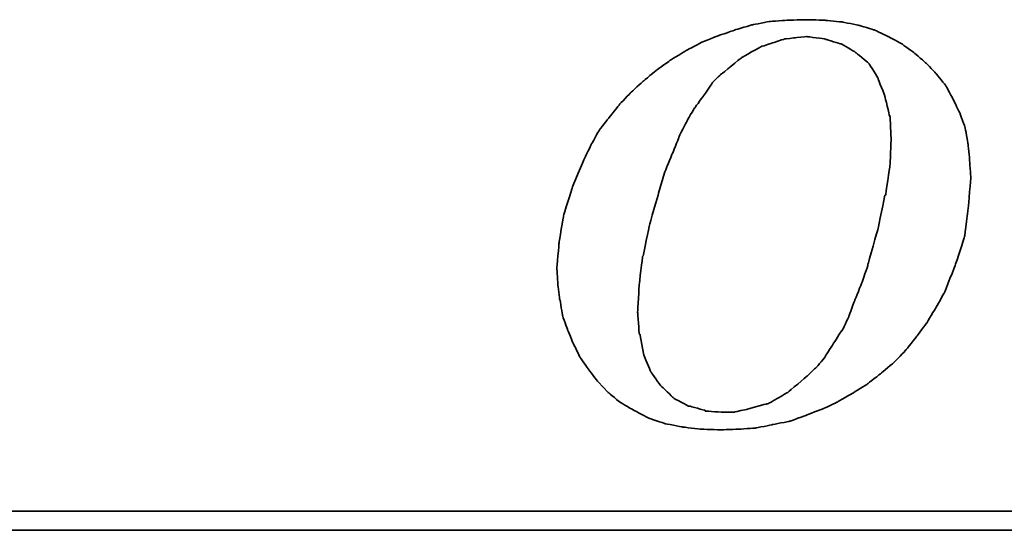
# Model space of a CAD drawing. Extents: x 927 to 1345, y 112 to 316.
# Tile 33 of 49: x 1232.1 to 1241.14, y 217.95 to 222.64. Entities that reach past the tile are written whole.
import ezdxf

# ---------------------------------------------------------------- set-up
doc = ezdxf.new("R2010")
doc.units = 0
doc.header["$MEASUREMENT"] = 0
doc.layers.add('DIM', color=4, linetype='CONTINUOUS')
doc.layers.add('layer 1', color=7, linetype='CONTINUOUS')

# ---------------------------------------------------------------- blocks, each defined once
blk = doc.blocks.new('TBI MOTION logo(完整正式版)')
at = {"layer": 'layer 1', "color": 22, "lineweight": 35}
for points, knots in [([(-11.34375, -6.98375), (-11.34375, -6.98375), (-10.91375, -7.43875), (-10.91375, -7.43875), (-10.91375, -7.43875), (-10.91375, -7.43875), (-10.38625, -7.87125), (-10.38625, -7.87125), (-10.38625, -7.87125), (-10.38625, -7.87125), (-9.81125, -8.20375), (-9.81125, -8.20375), (-9.81125, -8.20375), (-9.81125, -8.20375), (-9.21125, -8.51875), (-9.21125, -8.51875), (-9.21125, -8.51875), (-9.21125, -8.51875), (-8.51625, -8.75875), (-8.51625, -8.75875), (-8.51625, -8.75875), (-8.51625, -8.75875), (-7.77125, -8.90375), (-7.77125, -8.90375), (-7.77125, -8.90375), (-7.77125, -8.90375), (-6.97875, -8.99875), (-6.97875, -8.99875), (-6.97875, -8.99875), (-6.97875, -8.99875), (-6.14125, -9.02375), (-6.14125, -9.02375), (-6.14125, -9.02375), (-6.14125, -9.02375), (-5.37125, -8.99875), (-5.37125, -8.99875), (-5.37125, -8.99875), (-5.37125, -8.99875), (-4.65375, -8.94875), (-4.65375, -8.94875), (-4.65375, -8.94875), (-4.65375, -8.94875), (-3.93375, -8.80625), (-3.93375, -8.80625), (-3.93375, -8.80625), (-3.93375, -8.80625), (-3.21375, -8.66375), (-3.21375, -8.66375), (-3.21375, -8.66375), (-3.21375, -8.66375), (-2.49375, -8.39875), (-2.49375, -8.39875), (-2.49375, -8.39875), (-2.49375, -8.39875), (-1.79875, -8.13375), (-1.79875, -8.13375), (-1.79875, -8.13375), (-1.79875, -8.13375), (-1.17375, -7.84375), (-1.17375, -7.84375), (-1.17375, -7.84375), (-1.17375, -7.84375), (-0.52375, -7.46375), (-0.52375, -7.46375), (-0.52375, -7.46375), (-0.52375, -7.46375), (0.10124, -7.07875), (0.10124, -7.07875), (0.10124, -7.07875), (0.10124, -7.07875), (0.67625, -6.62375), (0.67625, -6.62375), (0.67625, -6.62375), (0.67625, -6.62375), (1.24874, -6.14375), (1.24874, -6.14375), (1.24874, -6.14375), (1.24874, -6.14375), (1.72874, -5.64125), (1.72874, -5.64125), (1.72874, -5.64125), (1.72874, -5.64125), (2.18624, -5.06375), (2.18624, -5.06375), (2.18624, -5.06375), (2.18624, -5.06375), (2.61625, -4.48874), (2.61625, -4.48874), (2.61625, -4.48874), (2.61625, -4.48874), (3.00125, -3.83874), (3.00125, -3.83874), (3.00125, -3.83874), (3.00125, -3.83874), (3.36124, -3.21374), (3.36124, -3.21374), (3.36124, -3.21374), (3.36124, -3.21374), (3.84374, -1.99125), (3.84374, -1.99125), (3.84374, -1.99125), (3.84374, -1.99125), (4.22625, -0.81875), (4.22625, -0.81875), (4.22625, -0.81875), (4.22625, -0.81875), (4.39125, 0.45624), (4.39125, 0.45624), (4.39125, 0.45624), (4.39125, 0.45624), (4.48874, 1.70124), (4.48874, 1.70124), (4.48874, 1.70124), (4.48874, 1.70124), (4.43874, 2.44625), (4.43874, 2.44625), (4.43874, 2.44625), (4.43874, 2.44625), (4.36874, 3.14125), (4.36874, 3.14125), (4.36874, 3.14125), (4.36874, 3.14125), (4.25125, 3.81125), (4.25125, 3.81125), (4.25125, 3.81125), (4.25125, 3.81125), (4.03124, 4.41125), (4.03124, 4.41125), (4.03124, 4.41125), (4.03124, 4.41125), (3.74374, 5.01125), (3.74374, 5.01125), (3.74374, 5.01125), (3.74374, 5.01125), (3.43124, 5.58875), (3.43124, 5.58875), (3.43124, 5.58875), (3.43124, 5.58875), (3.02625, 6.09125), (3.02625, 6.09125), (3.02625, 6.09125), (3.02625, 6.09125), (2.59374, 6.54875), (2.59374, 6.54875), (2.59374, 6.54875), (2.59374, 6.54875), (2.09124, 6.98125), (2.09124, 6.98125), (2.09124, 6.98125), (2.09124, 6.98125), (1.56124, 7.36625), (1.56124, 7.36625), (1.56124, 7.36625), (1.56124, 7.36625), (0.98624, 7.67625), (0.98624, 7.67625), (0.98624, 7.67625), (0.98624, 7.67625), (0.38624, 7.96375), (0.38624, 7.96375), (0.38624, 7.96375), (0.38624, 7.96375), (-0.25875, 8.15625), (-0.25875, 8.15625), (-0.25875, 8.15625), (-0.25875, 8.15625), (-0.98125, 8.30125), (-0.98125, 8.30125), (-0.98125, 8.30125), (-0.98125, 8.30125), (-1.70124, 8.37125), (-1.70124, 8.37125), (-1.70124, 8.37125), (-1.70124, 8.37125), (-2.49375, 8.39624), (-2.49375, 8.39624), (-2.49375, 8.39624), (-2.49375, 8.39624), (-3.28625, 8.37125), (-3.28625, 8.37125), (-3.28625, 8.37125), (-3.28625, 8.37125), (-4.05125, 8.32125), (-4.05125, 8.32125), (-4.05125, 8.32125), (-4.05125, 8.32125), (-4.77375, 8.18125), (-4.77375, 8.18125), (-4.77375, 8.18125), (-4.77375, 8.18125), (-5.51625, 7.96375), (-5.51625, 7.96375), (-5.51625, 7.96375), (-5.51625, 7.96375), (-6.21125, 7.72625), (-6.21125, 7.72625), (-6.21125, 7.72625), (-6.21125, 7.72625), (-6.92875, 7.43625), (-6.92875, 7.43625), (-6.92875, 7.43625), (-6.92875, 7.43625), (-7.57875, 7.10125), (-7.57875, 7.10125), (-7.57875, 7.10125), (-7.57875, 7.10125), (-8.24875, 6.69125), (-8.24875, 6.69125), (-8.24875, 6.69125), (-8.24875, 6.69125), (-8.84875, 6.26125), (-8.84875, 6.26125), (-8.84875, 6.26125), (-8.84875, 6.26125), (-9.42625, 5.78125), (-9.42625, 5.78125), (-9.42625, 5.78125), (-9.42625, 5.78125), (-9.95375, 5.30125), (-9.95375, 5.30125), (-9.95375, 5.30125), (-9.95375, 5.30125), (-10.43375, 4.79624), (-10.43375, 4.79624), (-10.43375, 4.79624), (-10.43375, 4.79624), (-10.88875, 4.22125), (-10.88875, 4.22125), (-10.88875, 4.22125), (-10.88875, 4.22125), (-11.29875, 3.69375), (-11.29875, 3.69375), (-11.29875, 3.69375), (-11.29875, 3.69375), (-11.63375, 3.09125), (-11.63375, 3.09125), (-11.63375, 3.09125), (-11.63375, 3.09125), (-11.91875, 2.49625), (-11.91875, 2.49625), (-11.91875, 2.49625), (-11.91875, 2.49625), (-12.44875, 1.24625), (-12.44875, 1.24625), (-12.44875, 1.24625), (-12.44875, 1.24625), (-12.80875, 0.06874), (-12.80875, 0.06874), (-12.80875, 0.06874), (-12.80875, 0.06874), (-12.99875, -1.07875), (-12.99875, -1.07875), (-12.99875, -1.07875), (-12.99875, -1.07875), (-13.09375, -2.18375), (-13.09375, -2.18375), (-13.09375, -2.18375), (-13.09375, -2.18375), (-13.04875, -2.85375), (-13.04875, -2.85375), (-13.04875, -2.85375), (-13.04875, -2.85375), (-12.97375, -3.50375), (-12.97375, -3.50375), (-12.97375, -3.50375), (-12.97375, -3.50375), (-12.95375, -3.50375), (-12.95375, -3.50375), (-12.95375, -3.50375), (-12.95375, -3.50375), (-12.85375, -4.17375), (-12.85375, -4.17375), (-12.85375, -4.17375), (-12.85375, -4.17375), (-12.63875, -4.77624), (-12.63875, -4.77624), (-12.63875, -4.77624), (-12.63875, -4.77624), (-12.39875, -5.35125), (-12.39875, -5.35125), (-12.39875, -5.35125), (-12.39875, -5.35125), (-12.11375, -5.92875), (-12.11375, -5.92875), (-12.11375, -5.92875), (-12.11375, -5.92875), (-11.75375, -6.45375), (-11.75375, -6.45375), (-11.75375, -6.45375), (-11.75375, -6.45375), (-11.34375, -6.98375), (-11.34375, -6.98375)], [0, 0, 0, 0, 0.01369863, 0.01369863, 0.01369863, 0.01369864, 0.02739726, 0.02739726, 0.02739726, 0.02739727, 0.04109589, 0.04109589, 0.04109589, 0.0410959, 0.05479452, 0.05479452, 0.05479452, 0.05479453, 0.06849315, 0.06849315, 0.06849315, 0.06849316, 0.08219178, 0.08219178, 0.08219178, 0.08219179, 0.09589041, 0.09589041, 0.09589041, 0.09589042, 0.10958904, 0.10958904, 0.10958904, 0.10958905, 0.12328767, 0.12328767, 0.12328767, 0.12328768, 0.1369863, 0.1369863, 0.1369863, 0.13698631, 0.15068493, 0.15068493, 0.15068493, 0.15068494, 0.16438356, 0.16438356, 0.16438356, 0.16438357, 0.17808219, 0.17808219, 0.17808219, 0.1780822, 0.19178082, 0.19178082, 0.19178082, 0.19178083, 0.20547945, 0.20547945, 0.20547945, 0.20547946, 0.21917808, 0.21917808, 0.21917808, 0.21917809, 0.23287671, 0.23287671, 0.23287671, 0.23287672, 0.24657534, 0.24657534, 0.24657534, 0.24657535, 0.26027397, 0.26027397, 0.26027397, 0.26027398, 0.2739726, 0.2739726, 0.2739726, 0.27397261, 0.28767123, 0.28767123, 0.28767123, 0.28767124, 0.30136986, 0.30136986, 0.30136986, 0.30136987, 0.31506849, 0.31506849, 0.31506849, 0.3150685, 0.32876712, 0.32876712, 0.32876712, 0.32876713, 0.34246575, 0.34246575, 0.34246575, 0.34246576, 0.35616438, 0.35616438, 0.35616438, 0.35616439, 0.36986301, 0.36986301, 0.36986301, 0.36986302, 0.38356164, 0.38356164, 0.38356164, 0.38356165, 0.39726027, 0.39726027, 0.39726027, 0.39726028, 0.4109589, 0.4109589, 0.4109589, 0.41095891, 0.42465753, 0.42465753, 0.42465753, 0.42465754, 0.43835616, 0.43835616, 0.43835616, 0.43835617, 0.45205479, 0.45205479, 0.45205479, 0.4520548, 0.46575342, 0.46575342, 0.46575342, 0.46575343, 0.47945205, 0.47945205, 0.47945205, 0.47945206, 0.49315068, 0.49315068, 0.49315068, 0.49315069, 0.50684932, 0.50684932, 0.50684932, 0.50684933, 0.52054795, 0.52054795, 0.52054795, 0.52054796, 0.53424658, 0.53424658, 0.53424658, 0.53424659, 0.54794521, 0.54794521, 0.54794521, 0.54794522, 0.56164384, 0.56164384, 0.56164384, 0.56164385, 0.57534247, 0.57534247, 0.57534247, 0.57534248, 0.5890411, 0.5890411, 0.5890411, 0.58904111, 0.60273973, 0.60273973, 0.60273973, 0.60273974, 0.61643836, 0.61643836, 0.61643836, 0.61643837, 0.63013699, 0.63013699, 0.63013699, 0.630137, 0.64383562, 0.64383562, 0.64383562, 0.64383563, 0.65753425, 0.65753425, 0.65753425, 0.65753426, 0.67123288, 0.67123288, 0.67123288, 0.67123289, 0.68493151, 0.68493151, 0.68493151, 0.68493152, 0.69863014, 0.69863014, 0.69863014, 0.69863015, 0.71232877, 0.71232877, 0.71232877, 0.71232878, 0.7260274, 0.7260274, 0.7260274, 0.72602741, 0.73972603, 0.73972603, 0.73972603, 0.73972604, 0.75342466, 0.75342466, 0.75342466, 0.75342467, 0.76712329, 0.76712329, 0.76712329, 0.7671233, 0.78082192, 0.78082192, 0.78082192, 0.78082193, 0.79452055, 0.79452055, 0.79452055, 0.79452056, 0.80821918, 0.80821918, 0.80821918, 0.80821919, 0.82191781, 0.82191781, 0.82191781, 0.82191782, 0.83561644, 0.83561644, 0.83561644, 0.83561645, 0.84931507, 0.84931507, 0.84931507, 0.84931508, 0.8630137, 0.8630137, 0.8630137, 0.86301371, 0.87671233, 0.87671233, 0.87671233, 0.87671234, 0.89041096, 0.89041096, 0.89041096, 0.89041097, 0.90410959, 0.90410959, 0.90410959, 0.9041096, 0.91780822, 0.91780822, 0.91780822, 0.91780823, 0.93150685, 0.93150685, 0.93150685, 0.93150686, 0.94520548, 0.94520548, 0.94520548, 0.94520549, 0.95890411, 0.95890411, 0.95890411, 0.95890412, 0.97260274, 0.97260274, 0.97260274, 0.97260275, 0.98630137, 0.98630137, 0.98630137, 0.98630138, 1, 1, 1, 1]), ([(-8.77875, 1.03124), (-8.77875, 1.03124), (-8.51625, 1.89625), (-8.51625, 1.89625), (-8.51625, 1.89625), (-8.51625, 1.89625), (-8.20375, 2.66375), (-8.20375, 2.66375), (-8.20375, 2.66375), (-8.20375, 2.66375), (-7.91625, 3.38125), (-7.91625, 3.38125), (-7.91625, 3.38125), (-7.91625, 3.38125), (-7.91625, 3.40624), (-7.91625, 3.40624), (-7.91625, 3.40624), (-7.91625, 3.40624), (-7.57875, 4.07624), (-7.57875, 4.07624), (-7.57875, 4.07624), (-7.57875, 4.07624), (-7.24375, 4.65125), (-7.24375, 4.65125), (-7.24375, 4.65125), (-7.24375, 4.65125), (-7.21875, 4.65125), (-7.21875, 4.65125), (-7.21875, 4.65125), (-7.21875, 4.65125), (-7.21875, 4.67624), (-7.21875, 4.67624), (-7.21875, 4.67624), (-7.21875, 4.67624), (-6.83625, 5.20375), (-6.83625, 5.20375), (-6.83625, 5.20375), (-6.83625, 5.20375), (-6.49875, 5.68625), (-6.49875, 5.68625), (-6.49875, 5.68625), (-6.49875, 5.68625), (-6.49875, 5.70625), (-6.49875, 5.70625), (-6.49875, 5.70625), (-6.49875, 5.70625), (-6.11625, 6.09125), (-6.11625, 6.09125), (-6.11625, 6.09125), (-6.11625, 6.09125), (-6.09125, 6.09125), (-6.09125, 6.09125), (-6.09125, 6.09125), (-6.09125, 6.09125), (-5.27375, 6.76625), (-5.27375, 6.76625), (-5.27375, 6.76625), (-5.27375, 6.76625), (-5.24875, 6.76625), (-5.24875, 6.76625), (-5.24875, 6.76625), (-5.24875, 6.76625), (-5.24875, 6.78625), (-5.24875, 6.78625), (-5.24875, 6.78625), (-5.24875, 6.78625), (-4.38875, 7.26624), (-4.38875, 7.26624), (-4.38875, 7.26624), (-4.38875, 7.26624), (-4.36125, 7.26624), (-4.36125, 7.26624), (-4.36125, 7.26624), (-4.36125, 7.26624), (-3.93375, 7.41125), (-3.93375, 7.41125), (-3.93375, 7.41125), (-3.93375, 7.41125), (-3.47375, 7.55625), (-3.47375, 7.55625), (-3.47375, 7.55625), (-3.47375, 7.55625), (-3.45375, 7.55625), (-3.45375, 7.55625), (-3.45375, 7.55625), (-3.45375, 7.55625), (-3.42875, 7.58124), (-3.42875, 7.58124), (-3.42875, 7.58124), (-3.42875, 7.58124), (-2.97375, 7.62625), (-2.97375, 7.62625), (-2.97375, 7.62625), (-2.97375, 7.62625), (-2.49375, 7.67625), (-2.49375, 7.67625), (-2.49375, 7.67625), (-2.49375, 7.67625), (-2.46875, 7.67625), (-2.46875, 7.67625), (-2.46875, 7.67625), (-2.46875, 7.67625), (-1.70124, 7.58124), (-1.70124, 7.58124), (-1.70124, 7.58124), (-1.70124, 7.58124), (-1.67875, 7.55625), (-1.67875, 7.55625), (-1.67875, 7.55625), (-1.67875, 7.55625), (-1.65375, 7.55625), (-1.65375, 7.55625), (-1.65375, 7.55625), (-1.65375, 7.55625), (-1.03125, 7.36625), (-1.03125, 7.36625), (-1.03125, 7.36625), (-1.03125, 7.36625), (-1.00625, 7.36625), (-1.00625, 7.36625), (-1.00625, 7.36625), (-1.00625, 7.36625), (-0.43124, 7.02624), (-0.43124, 7.02624), (-0.43124, 7.02624), (-0.43124, 7.02624), (-0.40625, 7.00624), (-0.40625, 7.00624), (-0.40625, 7.00624), (-0.40625, 7.00624), (0.12124, 6.57124), (0.12124, 6.57124), (0.12124, 6.57124), (0.12124, 6.57124), (0.14624, 6.54875), (0.14624, 6.54875), (0.14624, 6.54875), (0.14624, 6.54875), (0.17124, 6.52375), (0.17124, 6.52375), (0.17124, 6.52375), (0.17124, 6.52375), (0.55625, 5.89875), (0.55625, 5.89875), (0.55625, 5.89875), (0.55625, 5.89875), (0.55625, 5.87625), (0.55625, 5.87625), (0.55625, 5.87625), (0.55625, 5.87625), (0.84124, 5.15625), (0.84124, 5.15625), (0.84124, 5.15625), (0.84124, 5.15625), (0.84124, 5.13125), (0.84124, 5.13125), (0.84124, 5.13125), (0.84124, 5.13125), (1.03624, 4.31875), (1.03624, 4.31875), (1.03624, 4.31875), (1.03624, 4.31875), (1.05624, 4.31875), (1.05624, 4.31875), (1.05624, 4.31875), (1.05624, 4.31875), (1.05624, 4.29125), (1.05624, 4.29125), (1.05624, 4.29125), (1.05624, 4.29125), (1.10625, 3.33125), (1.10625, 3.33125), (1.10625, 3.33125), (1.10625, 3.33125), (1.10625, 3.30875), (1.10625, 3.30875), (1.10625, 3.30875), (1.10625, 3.30875), (1.05624, 2.20624), (1.05624, 2.20624), (1.05624, 2.20624), (1.05624, 2.20624), (1.05624, 2.18124), (1.05624, 2.18124), (1.05624, 2.18124), (1.05624, 2.18124), (0.86624, 0.93624), (0.86624, 0.93624), (0.86624, 0.93624), (0.86624, 0.93624), (0.84124, 0.93624), (0.84124, 0.93624), (0.84124, 0.93624), (0.84124, 0.93624), (0.55625, -0.45874), (0.55625, -0.45874), (0.55625, -0.45874), (0.55625, -0.45874), (0.12124, -1.99125), (0.12124, -1.99125), (0.12124, -1.99125), (0.12124, -1.99125), (0.12124, -2.01874), (0.12124, -2.01874), (0.12124, -2.01874), (0.12124, -2.01874), (-0.13874, -2.78375), (-0.13874, -2.78375), (-0.13874, -2.78375), (-0.13874, -2.78375), (-0.43124, -3.50375), (-0.43124, -3.50375), (-0.43124, -3.50375), (-0.43124, -3.50375), (-0.69375, -4.19875), (-0.69375, -4.19875), (-0.69375, -4.19875), (-0.69375, -4.19875), (-0.69375, -4.22375), (-0.69375, -4.22375), (-0.69375, -4.22375), (-0.69375, -4.22375), (-0.98125, -4.82374), (-0.98125, -4.82374), (-0.98125, -4.82374), (-0.98125, -4.82374), (-1.00625, -4.82374), (-1.00625, -4.82374), (-1.00625, -4.82374), (-1.00625, -4.82374), (-1.33875, -5.35125), (-1.33875, -5.35125), (-1.33875, -5.35125), (-1.33875, -5.35125), (-1.67875, -5.87875), (-1.67875, -5.87875), (-1.67875, -5.87875), (-1.67875, -5.87875), (-1.67875, -5.90375), (-1.67875, -5.90375), (-1.67875, -5.90375), (-1.67875, -5.90375), (-2.05875, -6.35875), (-2.05875, -6.35875), (-2.05875, -6.35875), (-2.05875, -6.35875), (-2.08375, -6.38375), (-2.08375, -6.38375), (-2.08375, -6.38375), (-2.08375, -6.38375), (-2.46875, -6.74375), (-2.46875, -6.74375), (-2.46875, -6.74375), (-2.46875, -6.74375), (-3.25875, -7.41625), (-3.25875, -7.41625), (-3.25875, -7.41625), (-3.25875, -7.41625), (-3.28625, -7.43875), (-3.28625, -7.43875), (-3.28625, -7.43875), (-3.28625, -7.43875), (-4.12375, -7.91875), (-4.12375, -7.91875), (-4.12375, -7.91875), (-4.12375, -7.91875), (-4.14875, -7.91875), (-4.14875, -7.91875), (-4.14875, -7.91875), (-4.14875, -7.91875), (-4.17125, -7.91875), (-4.17125, -7.91875), (-4.17125, -7.91875), (-4.17125, -7.91875), (-5.03375, -8.15875), (-5.03375, -8.15875), (-5.03375, -8.15875), (-5.03375, -8.15875), (-5.51625, -8.25625), (-5.51625, -8.25625), (-5.51625, -8.25625), (-5.51625, -8.25625), (-5.54125, -8.27875), (-5.54125, -8.27875), (-5.54125, -8.27875), (-5.54125, -8.27875), (-5.56375, -8.27875), (-5.56375, -8.27875), (-5.56375, -8.27875), (-5.56375, -8.27875), (-5.99625, -8.27875), (-5.99625, -8.27875), (-5.99625, -8.27875), (-5.99625, -8.27875), (-6.76375, -8.23125), (-6.76375, -8.23125), (-6.76375, -8.23125), (-6.76375, -8.23125), (-6.78875, -8.23125), (-6.78875, -8.23125), (-6.78875, -8.23125), (-6.78875, -8.23125), (-6.78875, -8.20375), (-6.78875, -8.20375), (-6.78875, -8.20375), (-6.78875, -8.20375), (-7.45875, -8.01375), (-7.45875, -8.01375), (-7.45875, -8.01375), (-7.45875, -8.01375), (-7.48375, -8.01375), (-7.48375, -8.01375), (-7.48375, -8.01375), (-7.48375, -8.01375), (-7.50875, -8.01375), (-7.50875, -8.01375), (-7.50875, -8.01375), (-7.50875, -8.01375), (-8.13125, -7.67875), (-8.13125, -7.67875), (-8.13125, -7.67875), (-8.13125, -7.67875), (-8.15625, -7.65375), (-8.15625, -7.65375), (-8.15625, -7.65375), (-8.15625, -7.65375), (-8.65875, -7.17375), (-8.65875, -7.17375), (-8.65875, -7.17375), (-8.65875, -7.17375), (-8.68375, -7.14875), (-8.68375, -7.14875), (-8.68375, -7.14875), (-8.68375, -7.14875), (-9.08875, -6.57375), (-9.08875, -6.57375), (-9.08875, -6.57375), (-9.08875, -6.57375), (-9.11375, -6.54875), (-9.11375, -6.54875), (-9.11375, -6.54875), (-9.11375, -6.54875), (-9.11375, -6.52875), (-9.11375, -6.52875), (-9.11375, -6.52875), (-9.11375, -6.52875), (-9.40375, -5.85375), (-9.40375, -5.85375), (-9.40375, -5.85375), (-9.40375, -5.85375), (-9.40375, -5.82875), (-9.40375, -5.82875), (-9.40375, -5.82875), (-9.40375, -5.82875), (-9.56875, -4.96875), (-9.56875, -4.96875), (-9.56875, -4.96875), (-9.56875, -4.96875), (-9.59375, -4.94375), (-9.59375, -4.94375), (-9.59375, -4.94375), (-9.59375, -4.94375), (-9.66375, -4.03375), (-9.66375, -4.03375), (-9.66375, -4.03375), (-9.66375, -4.03375), (-9.66375, -4.00875), (-9.66375, -4.00875), (-9.66375, -4.00875), (-9.66375, -4.00875), (-9.59375, -2.85375), (-9.59375, -2.85375), (-9.59375, -2.85375), (-9.59375, -2.85375), (-9.45125, -1.65875), (-9.45125, -1.65875), (-9.45125, -1.65875), (-9.45125, -1.65875), (-9.42625, -1.63375), (-9.42625, -1.63375), (-9.42625, -1.63375), (-9.42625, -1.63375), (-9.16125, -0.33875), (-9.16125, -0.33875), (-9.16125, -0.33875), (-9.16125, -0.33875), (-8.77875, 1.00624), (-8.77875, 1.00624), (-8.77875, 1.00624), (-8.77875, 1.00624), (-8.77875, 1.03124), (-8.77875, 1.03124)], [0, 0, 0, 0, 0.01020408, 0.01020408, 0.01020408, 0.01020409, 0.02040816, 0.02040816, 0.02040816, 0.02040817, 0.03061224, 0.03061224, 0.03061224, 0.03061225, 0.04081633, 0.04081633, 0.04081633, 0.04081634, 0.05102041, 0.05102041, 0.05102041, 0.05102042, 0.06122449, 0.06122449, 0.06122449, 0.0612245, 0.07142857, 0.07142857, 0.07142857, 0.07142858, 0.08163265, 0.08163265, 0.08163265, 0.08163266, 0.09183673, 0.09183673, 0.09183673, 0.09183674, 0.10204082, 0.10204082, 0.10204082, 0.10204083, 0.1122449, 0.1122449, 0.1122449, 0.11224491, 0.12244898, 0.12244898, 0.12244898, 0.12244899, 0.13265306, 0.13265306, 0.13265306, 0.13265307, 0.14285714, 0.14285714, 0.14285714, 0.14285715, 0.15306122, 0.15306122, 0.15306122, 0.15306123, 0.16326531, 0.16326531, 0.16326531, 0.16326532, 0.17346939, 0.17346939, 0.17346939, 0.1734694, 0.18367347, 0.18367347, 0.18367347, 0.18367348, 0.19387755, 0.19387755, 0.19387755, 0.19387756, 0.20408163, 0.20408163, 0.20408163, 0.20408164, 0.21428571, 0.21428571, 0.21428571, 0.21428572, 0.2244898, 0.2244898, 0.2244898, 0.22448981, 0.23469388, 0.23469388, 0.23469388, 0.23469389, 0.24489796, 0.24489796, 0.24489796, 0.24489797, 0.25510204, 0.25510204, 0.25510204, 0.25510205, 0.26530612, 0.26530612, 0.26530612, 0.26530613, 0.2755102, 0.2755102, 0.2755102, 0.27551021, 0.28571429, 0.28571429, 0.28571429, 0.2857143, 0.29591837, 0.29591837, 0.29591837, 0.29591838, 0.30612245, 0.30612245, 0.30612245, 0.30612246, 0.31632653, 0.31632653, 0.31632653, 0.31632654, 0.32653061, 0.32653061, 0.32653061, 0.32653062, 0.33673469, 0.33673469, 0.33673469, 0.3367347, 0.34693878, 0.34693878, 0.34693878, 0.34693879, 0.35714286, 0.35714286, 0.35714286, 0.35714287, 0.36734694, 0.36734694, 0.36734694, 0.36734695, 0.37755102, 0.37755102, 0.37755102, 0.37755103, 0.3877551, 0.3877551, 0.3877551, 0.38775511, 0.39795918, 0.39795918, 0.39795918, 0.39795919, 0.40816327, 0.40816327, 0.40816327, 0.40816328, 0.41836735, 0.41836735, 0.41836735, 0.41836736, 0.42857143, 0.42857143, 0.42857143, 0.42857144, 0.43877551, 0.43877551, 0.43877551, 0.43877552, 0.44897959, 0.44897959, 0.44897959, 0.4489796, 0.45918367, 0.45918367, 0.45918367, 0.45918368, 0.46938776, 0.46938776, 0.46938776, 0.46938777, 0.47959184, 0.47959184, 0.47959184, 0.47959185, 0.48979592, 0.48979592, 0.48979592, 0.48979593, 0.5, 0.5, 0.5, 0.50000001, 0.51020408, 0.51020408, 0.51020408, 0.51020409, 0.52040816, 0.52040816, 0.52040816, 0.52040817, 0.53061224, 0.53061224, 0.53061224, 0.53061225, 0.54081633, 0.54081633, 0.54081633, 0.54081634, 0.55102041, 0.55102041, 0.55102041, 0.55102042, 0.56122449, 0.56122449, 0.56122449, 0.5612245, 0.57142857, 0.57142857, 0.57142857, 0.57142858, 0.58163265, 0.58163265, 0.58163265, 0.58163266, 0.59183673, 0.59183673, 0.59183673, 0.59183674, 0.60204082, 0.60204082, 0.60204082, 0.60204083, 0.6122449, 0.6122449, 0.6122449, 0.61224491, 0.62244898, 0.62244898, 0.62244898, 0.62244899, 0.63265306, 0.63265306, 0.63265306, 0.63265307, 0.64285714, 0.64285714, 0.64285714, 0.64285715, 0.65306122, 0.65306122, 0.65306122, 0.65306123, 0.66326531, 0.66326531, 0.66326531, 0.66326532, 0.67346939, 0.67346939, 0.67346939, 0.6734694, 0.68367347, 0.68367347, 0.68367347, 0.68367348, 0.69387755, 0.69387755, 0.69387755, 0.69387756, 0.70408163, 0.70408163, 0.70408163, 0.70408164, 0.71428571, 0.71428571, 0.71428571, 0.71428572, 0.7244898, 0.7244898, 0.7244898, 0.72448981, 0.73469388, 0.73469388, 0.73469388, 0.73469389, 0.74489796, 0.74489796, 0.74489796, 0.74489797, 0.75510204, 0.75510204, 0.75510204, 0.75510205, 0.76530612, 0.76530612, 0.76530612, 0.76530613, 0.7755102, 0.7755102, 0.7755102, 0.77551021, 0.78571429, 0.78571429, 0.78571429, 0.7857143, 0.79591837, 0.79591837, 0.79591837, 0.79591838, 0.80612245, 0.80612245, 0.80612245, 0.80612246, 0.81632653, 0.81632653, 0.81632653, 0.81632654, 0.82653061, 0.82653061, 0.82653061, 0.82653062, 0.83673469, 0.83673469, 0.83673469, 0.8367347, 0.84693878, 0.84693878, 0.84693878, 0.84693879, 0.85714286, 0.85714286, 0.85714286, 0.85714287, 0.86734694, 0.86734694, 0.86734694, 0.86734695, 0.87755102, 0.87755102, 0.87755102, 0.87755103, 0.8877551, 0.8877551, 0.8877551, 0.88775511, 0.89795918, 0.89795918, 0.89795918, 0.89795919, 0.90816327, 0.90816327, 0.90816327, 0.90816328, 0.91836735, 0.91836735, 0.91836735, 0.91836736, 0.92857143, 0.92857143, 0.92857143, 0.92857144, 0.93877551, 0.93877551, 0.93877551, 0.93877552, 0.94897959, 0.94897959, 0.94897959, 0.9489796, 0.95918367, 0.95918367, 0.95918367, 0.95918368, 0.96938776, 0.96938776, 0.96938776, 0.96938777, 0.97959184, 0.97959184, 0.97959184, 0.97959185, 0.98979592, 0.98979592, 0.98979592, 0.98979593, 1, 1, 1, 1]), ([(75.90875, -9.47875), (75.90875, -9.47875), (75.90875, -12.28625), (75.90875, -12.28625), (75.90875, -12.28625), (75.90875, -12.28625), (75.90875, -12.47875), (75.90875, -12.47875), (75.90875, -12.47875), (75.90875, -12.47875), (75.71625, -12.47875), (75.71625, -12.47875), (75.71625, -12.47875), (75.71625, -12.47875), (-88.32875, -12.47875), (-88.32875, -12.47875), (-88.32875, -12.47875), (-88.32875, -12.47875), (-88.32875, -13.29375), (-88.32875, -13.29375), (-88.32875, -13.29375), (-88.32875, -13.29375), (82.89125, -13.29375), (82.89125, -13.29375), (82.89125, -13.29375), (82.89125, -13.29375), (75.90875, -9.47875), (75.90875, -9.47875)], [0, 0, 0, 0, 0.14285714, 0.14285714, 0.14285714, 0.14285715, 0.28571429, 0.28571429, 0.28571429, 0.2857143, 0.42857143, 0.42857143, 0.42857143, 0.42857144, 0.57142857, 0.57142857, 0.57142857, 0.57142858, 0.71428571, 0.71428571, 0.71428571, 0.71428572, 0.85714286, 0.85714286, 0.85714286, 0.85714287, 1, 1, 1, 1])]:
    blk.add_open_spline(points, degree=3, knots=knots, dxfattribs=at)

msp = doc.modelspace()

# ---------------------------------------------------------------- block references
at = {"layer": 'DIM', "xscale": 0.2159999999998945, "yscale": 0.2159999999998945, "zscale": 0.2159999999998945}
msp.add_blockref('TBI MOTION logo(完整正式版)', (1239.85943, 220.82168), dxfattribs=at)

doc.saveas('drawing.dxf')
